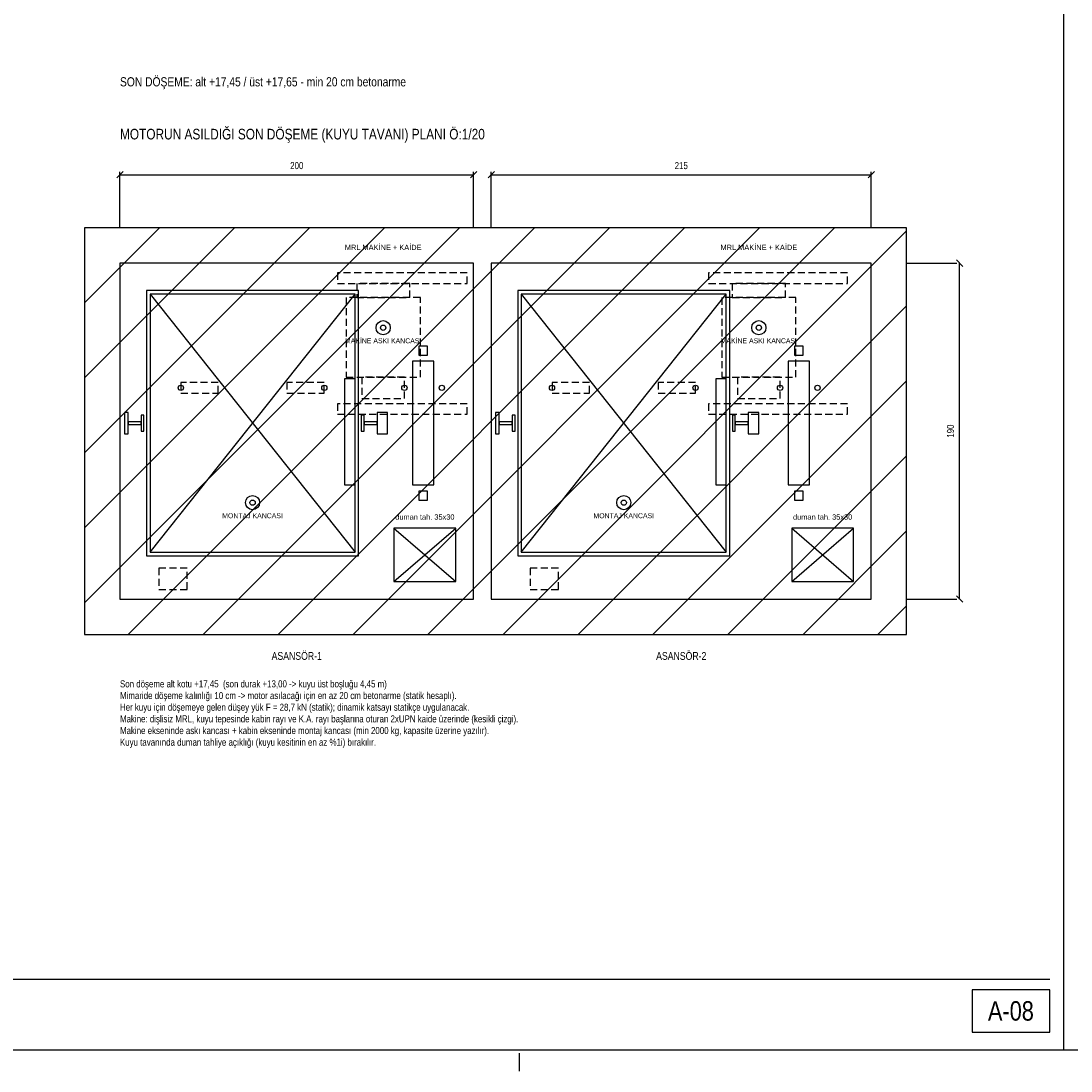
# Model space of a CAD drawing. Header units: centimetres. Extents: x 0 to 14545, y -30 to 2970.
# Tile 17 of 33: x 7945 to 9430, y -30 to 1455. Entities that reach past the tile are written whole.
import ezdxf
from ezdxf.enums import TextEntityAlignment as Align

# ---------------------------------------------------------------- set-up
doc = ezdxf.new("R2010")
doc.units = ezdxf.units.CM
doc.linetypes.add('CENTER', pattern=[40, 25, -5, 5, -5])
doc.linetypes.add('DASHED', pattern=[15, 10, -5])
for name, color, linetype in [('ASN-ANTET', 4, 'CONTINUOUS'), ('ASN-BASLIK', 5, 'CONTINUOUS'), ('ASN-CERCEVE', 7, 'CONTINUOUS'), ('ASN-DUVAR', 7, 'CONTINUOUS'), ('ASN-EKSEN', 8, 'CENTER'), ('ASN-HALAT', 6, 'CONTINUOUS'), ('ASN-KA', 30, 'CONTINUOUS'), ('ASN-KABIN', 5, 'CONTINUOUS'), ('ASN-MOTOR', 6, 'CONTINUOUS'), ('ASN-MOTOR-GIZLI', 6, 'DASHED'), ('ASN-OLCU', 3, 'CONTINUOUS'), ('ASN-RAY', 1, 'CONTINUOUS'), ('ASN-SIVA', 8, 'CONTINUOUS'), ('ASN-TARAMA', 8, 'CONTINUOUS'), ('ASN-UYARI', 1, 'CONTINUOUS'), ('ASN-YAZI', 4, 'CONTINUOUS')]:
    doc.layers.add(name, color=color, linetype=linetype)
doc.styles.get("Standard").update_dxf_attribs({"font": 'arial.ttf', "width": 0.8})

msp = doc.modelspace()

# ---------------------------------------------------------------- linework, layer by layer
at = {"layer": 'ASN-ANTET'}
msp.add_line((6470, 100), (9400, 100), dxfattribs=at)
msp.add_lwpolyline([(9290, 25), (9400, 25), (9400, 85), (9290, 85)], close=True, dxfattribs=at)
at = {"layer": 'ASN-CERCEVE'}
msp.add_line((9420, 0), (9420, 2970), dxfattribs=at)
for points in [[(0, 0), (14545, 0), (14545, 2970), (0, 2970)], [(100, 0), (14520, 0), (14520, 2970), (100, 2970)]]:
    msp.add_lwpolyline(points, close=True, dxfattribs=at)
at = {"layer": 'ASN-DUVAR'}
msp.add_lwpolyline([(8035, 587.5), (9197.5, 587.5), (9197.5, 1162.5), (8035, 1162.5)], close=True, dxfattribs=at)
at = {"layer": 'ASN-EKSEN'}
msp.add_line((8650, -30), (8650, -5), dxfattribs=at)
at = {"layer": 'ASN-HALAT'}
for centre in [(8171, 936.2), (8374, 936.2), (8487.2, 936.2), (8540.2, 936.2), (8696, 936.2), (8899, 936.2), (9018.5, 936.2), (9071.5, 936.2)]:
    msp.add_circle(centre, 3.75, dxfattribs=at)
at = {"layer": 'ASN-KA'}
for points in [[(8498.8, 798.8), (8528.8, 798.8), (8528.8, 973.8), (8498.8, 973.8)], [(9030, 798.8), (9060, 798.8), (9060, 973.8), (9030, 973.8)]]:
    msp.add_lwpolyline(points, close=True, dxfattribs=at)
at = {"layer": 'ASN-KABIN'}
for p, q in [((8127.5, 703.8), (8417.5, 1068.8)), ((8127.5, 1068.8), (8417.5, 703.8)), ((8652.5, 703.8), (8942.5, 1068.8)), ((8652.5, 1068.8), (8942.5, 703.8))]:
    msp.add_line(p, q, dxfattribs=at)
for points in [[(8122.5, 698.8), (8422.5, 698.8), (8422.5, 1073.8), (8122.5, 1073.8)], [(8647.5, 698.8), (8947.5, 698.8), (8947.5, 1073.8), (8647.5, 1073.8)], [(8127.5, 703.8), (8417.5, 703.8), (8417.5, 1068.8), (8127.5, 1068.8)], [(8652.5, 703.8), (8942.5, 703.8), (8942.5, 1068.8), (8652.5, 1068.8)], [(8402.5, 798.8), (8417.5, 798.8), (8417.5, 948.8), (8402.5, 948.8)], [(8927.5, 798.8), (8942.5, 798.8), (8942.5, 948.8), (8927.5, 948.8)]]:
    msp.add_lwpolyline(points, close=True, dxfattribs=at)
at = {"layer": 'ASN-MOTOR'}
for p, q in [((8472.5, 662.5), (8560, 737.5)), ((8472.5, 737.5), (8560, 662.5)), ((9035, 662.5), (9122.5, 737.5)), ((9035, 737.5), (9122.5, 662.5))]:
    msp.add_line(p, q, dxfattribs=at)
for points in [[(8472.5, 662.5), (8560, 662.5), (8560, 737.5), (8472.5, 737.5)], [(9035, 662.5), (9122.5, 662.5), (9122.5, 737.5), (9035, 737.5)]]:
    msp.add_lwpolyline(points, close=True, dxfattribs=at)
for centre, radius in [((8457.2, 1021.2), 10), ((8457.2, 1021.2), 3.75), ((8988.5, 1021.2), 10), ((8988.5, 1021.2), 3.75), ((8272.5, 773.8), 10), ((8272.5, 773.8), 3.75), ((8797.5, 773.8), 10), ((8797.5, 773.8), 3.75)]:
    msp.add_circle(centre, radius, dxfattribs=at)
at = {"layer": 'ASN-MOTOR-GIZLI'}
for points in [[(8392.5, 1083.8), (8576.2, 1083.8), (8576.2, 1098.8), (8392.5, 1098.8)], [(8917.5, 1083.8), (9113.8, 1083.8), (9113.8, 1098.8), (8917.5, 1098.8)], [(8419.8, 1063.8), (8494.8, 1063.8), (8494.8, 1083.8), (8419.8, 1083.8)], [(8951, 1063.8), (9026, 1063.8), (9026, 1083.8), (8951, 1083.8)], [(8404.8, 951.2), (8509.8, 951.2), (8509.8, 1063.8), (8404.8, 1063.8)], [(8936, 951.2), (9041, 951.2), (9041, 1063.8), (8936, 1063.8)], [(8427.2, 921.2), (8487.2, 921.2), (8487.2, 951.2), (8427.2, 951.2)], [(8958.5, 921.2), (9018.5, 921.2), (9018.5, 951.2), (8958.5, 951.2)], [(8171, 928.8), (8224, 928.8), (8224, 943.8), (8171, 943.8)], [(8321, 928.8), (8374, 928.8), (8374, 943.8), (8321, 943.8)], [(8696, 928.8), (8749, 928.8), (8749, 943.8), (8696, 943.8)], [(8846, 928.8), (8899, 928.8), (8899, 943.8), (8846, 943.8)], [(8392.5, 898.8), (8576.2, 898.8), (8576.2, 913.8), (8392.5, 913.8)], [(8917.5, 898.8), (9113.8, 898.8), (9113.8, 913.8), (8917.5, 913.8)], [(8140, 651.2), (8180, 651.2), (8180, 681.2), (8140, 681.2)], [(8665, 651.2), (8705, 651.2), (8705, 681.2), (8665, 681.2)]]:
    msp.add_lwpolyline(points, close=True, dxfattribs=at)
at = {"layer": 'ASN-OLCU'}
for p, q in [((8080.5, 1233), (8089.5, 1242)), ((8085, 1162.5), (8085, 1241.5)), ((8085, 1237.5), (8585, 1237.5)), ((8580.5, 1233), (8589.5, 1242)), ((8585, 1162.5), (8585, 1241.5)), ((8605.5, 1233), (8614.5, 1242)), ((8610, 1162.5), (8610, 1241.5)), ((8610, 1237.5), (9147.5, 1237.5)), ((9143, 1233), (9152, 1242)), ((9147.5, 1162.5), (9147.5, 1241.5)), ((9277, 1108), (9268, 1117)), ((9197.5, 1112.5), (9268.5, 1112.5)), ((9272.5, 637.5), (9272.5, 1112.5)), ((9277, 633), (9268, 642)), ((9197.5, 637.5), (9268.5, 637.5))]:
    msp.add_line(p, q, dxfattribs=at)
at = {"layer": 'ASN-RAY'}
for points in [[(8507.5, 982.5), (8520, 982.5), (8520, 995), (8507.5, 995)], [(9038.8, 982.5), (9051.2, 982.5), (9051.2, 995), (9038.8, 995)], [(8091.2, 871.2), (8096.5, 871.2), (8096.5, 901.2), (8091.2, 901.2)], [(8114.8, 875.1), (8118.8, 875.1), (8118.8, 897.4), (8114.8, 897.4)], [(8426.2, 875.1), (8430.2, 875.1), (8430.2, 897.4), (8426.2, 897.4)], [(8448.5, 871.2), (8463.5, 871.2), (8463.5, 901.2), (8448.5, 901.2)], [(8616.2, 871.2), (8621.5, 871.2), (8621.5, 901.2), (8616.2, 901.2)], [(8639.8, 875.1), (8643.8, 875.1), (8643.8, 897.4), (8639.8, 897.4)], [(8951.2, 875.1), (8955.2, 875.1), (8955.2, 897.4), (8951.2, 897.4)], [(8973.5, 871.2), (8988.5, 871.2), (8988.5, 901.2), (8973.5, 901.2)], [(8096.5, 884.2), (8114.8, 884.2), (8114.8, 888.2), (8096.5, 888.2)], [(8430.2, 884.2), (8448.5, 884.2), (8448.5, 888.2), (8430.2, 888.2)], [(8621.5, 884.2), (8639.8, 884.2), (8639.8, 888.2), (8621.5, 888.2)], [(8955.2, 884.2), (8973.5, 884.2), (8973.5, 888.2), (8955.2, 888.2)], [(8507.5, 777.5), (8520, 777.5), (8520, 790), (8507.5, 790)], [(9038.8, 777.5), (9051.2, 777.5), (9051.2, 790), (9038.8, 790)]]:
    msp.add_lwpolyline(points, close=True, dxfattribs=at)
at = {"layer": 'ASN-SIVA'}
for points in [[(8085, 637.5), (8585, 637.5), (8585, 1112.5), (8085, 1112.5)], [(8610, 637.5), (9147.5, 637.5), (9147.5, 1112.5), (8610, 1112.5)]]:
    msp.add_lwpolyline(points, close=True, dxfattribs=at)
at = {"layer": 'ASN-TARAMA'}
for p, q in [((8035, 1056.4), (8141.1, 1162.5)), ((8035, 950.4), (8247.1, 1162.5)), ((8035, 844.3), (8353.2, 1162.5)), ((8035, 738.2), (8459.3, 1162.5)), ((8035, 632.2), (8565.3, 1162.5)), ((8096.4, 587.5), (8671.4, 1162.5)), ((8202.5, 587.5), (8777.5, 1162.5)), ((8308.5, 587.5), (8883.5, 1162.5)), ((8414.6, 587.5), (8989.6, 1162.5)), ((8520.6, 587.5), (9095.6, 1162.5)), ((8626.7, 587.5), (9197.5, 1158.3)), ((8732.8, 587.5), (9197.5, 1052.2)), ((8838.8, 587.5), (9197.5, 946.2)), ((8944.9, 587.5), (9197.5, 840.1)), ((9051, 587.5), (9197.5, 734)), ((9157, 587.5), (9197.5, 628))]:
    msp.add_line(p, q, dxfattribs=at)

# ---------------------------------------------------------------- texts
at = {"layer": 'ASN-ANTET', "width": 0.8}
msp.add_text('A-08', height=27.5, dxfattribs=at).set_placement((9345, 55), align=Align.MIDDLE_CENTER)
at = {"layer": 'ASN-BASLIK', "width": 0.8}
msp.add_text('MOTORUN ASILDIĞI SON DÖŞEME (KUYU TAVANI) PLANI Ö:1/20', height=15, dxfattribs=at).set_placement((8085, 1287.5))
for s, p in [('ASANSÖR-1', (8335, 562.5)), ('ASANSÖR-2', (8878.8, 562.5))]:
    msp.add_text(s, height=11, dxfattribs=at).set_placement(p, align=Align.TOP_CENTER)
at = {"layer": 'ASN-MOTOR', "width": 0.8}
for s, p in [('MRL MAKİNE + KAİDE', (8457.2, 1128.8)), ('MRL MAKİNE + KAİDE', (8988.5, 1128.8)), ('duman tah. 35x30', (8516.2, 747.5)), ('duman tah. 35x30', (9078.8, 747.5))]:
    msp.add_text(s, height=7.5, dxfattribs=at).set_placement(p, align=Align.BOTTOM_CENTER)
for s, p in [('MAKİNE ASKI KANCASI', (8457.2, 1006.2)), ('MAKİNE ASKI KANCASI', (8988.5, 1006.2)), ('MONTAJ KANCASI', (8272.5, 758.8)), ('MONTAJ KANCASI', (8797.5, 758.8))]:
    msp.add_text(s, height=7, dxfattribs=at).set_placement(p, align=Align.TOP_CENTER)
at = {"layer": 'ASN-OLCU', "width": 0.8}
for s, p in [('200', (8335, 1242.5)), ('215', (8878.8, 1242.5))]:
    msp.add_text(s, height=10, dxfattribs=at).set_placement(p, align=Align.BOTTOM_CENTER)
msp.add_text('190', height=10, rotation=90, dxfattribs=at).set_placement((9267.5, 875), align=Align.BOTTOM_CENTER)
at = {"layer": 'ASN-UYARI', "width": 0.8}
msp.add_text('SON DÖŞEME: alt +17,45 / üst +17,65 - min 20 cm betonarme', height=13, dxfattribs=at).set_placement((8085, 1362.5))
at = {"layer": 'ASN-YAZI', "width": 0.8}
for s, p in [('Son döşeme alt kotu +17,45  (son durak +13,00 -> kuyu üst boşluğu 4,45 m)', (8085, 512.5)), ('Mimaride döşeme kalınlığı 10 cm -> motor asılacağı için en az 20 cm betonarme (statik hesaplı).', (8085, 496)), ('Her kuyu için döşemeye gelen düşey yük F = 28,7 kN (statik); dinamik katsayı statikçe uygulanacak.', (8085, 479.5)), ('Makine: dişlisiz MRL, kuyu tepesinde kabin rayı ve K.A. rayı başlarına oturan 2xUPN kaide üzerinde (kesikli çizgi).', (8085, 463)), ('Makine ekseninde askı kancası + kabin ekseninde montaj kancası (min 2000 kg, kapasite üzerine yazılır).', (8085, 446.5)), ('Kuyu tavanında duman tahliye açıklığı (kuyu kesitinin en az %1i) bırakılır.', (8085, 430))]:
    msp.add_text(s, height=10, dxfattribs=at).set_placement(p)

doc.saveas('drawing.dxf')
